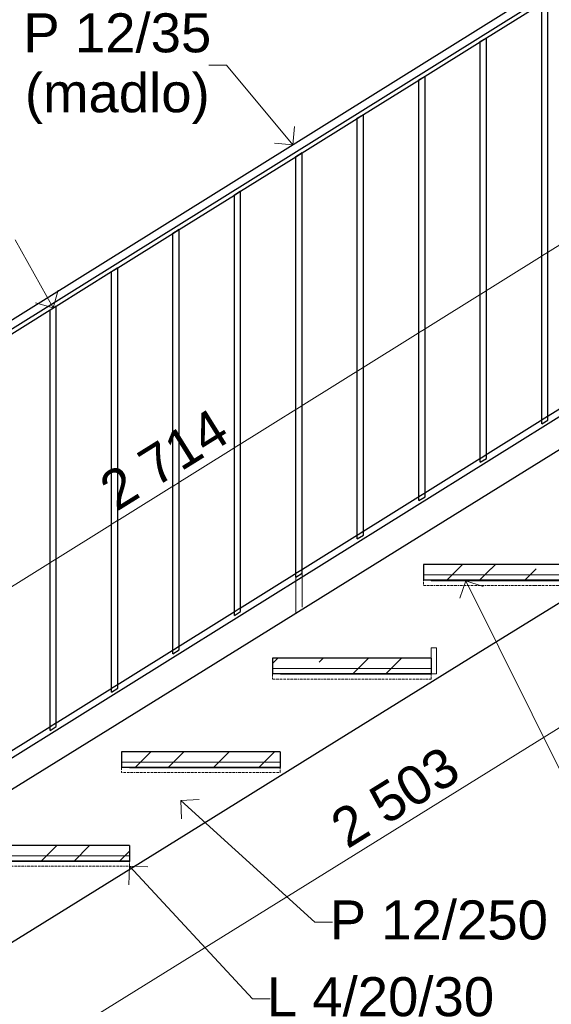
# Model space of a CAD drawing. Header units: millimetres. Extents: x -11934 to 16012, y -44210 to -5230.
# Tile 3 of 7: x 12135 to 13157, y -42718 to -40824. Entities that reach past the tile are written whole.
import ezdxf

# ---------------------------------------------------------------- set-up
doc = ezdxf.new("R2010")
doc.units = ezdxf.units.MM
doc.header["$MEASUREMENT"] = 0
for name, pattern in [('Wipeout_Contour', [1000, 0, -1000]), ('Čerchovaná S', [3.5, 1.5, -0.85, 0.3, -0.85]), ('čárkovaná 3', [1.5, 1, -0.5])]:
    doc.linetypes.add(name, pattern=pattern)
for name, color, linetype in [('A-A4_POHLED ZÁPADNÍ_1_Anotace - SP', 7, 'Continuous'), ('A-A4_POHLED ZÁPADNÍ_1_Interiér - schodiště', 7, 'Continuous'), ('A-A4_POHLED ZÁPADNÍ_1_Kresby a obrázky', 7, 'Continuous'), ('A-A4_POHLED ZÁPADNÍ_1_Kóty - SP', 7, 'Continuous'), ('A-A4_POHLED ZÁPADNÍ_1_Nové_Interiér - schodiště', 7, 'Continuous'), ('A-A4_POHLED ZÁPADNÍ_1_Nové_Konstrukce – Dělicí čáry vrstev', 7, 'Continuous'), ('A-A4_POHLED ZÁPADNÍ_1_Nové_Výplně - Povrchové', 7, 'Continuous'), ('A-A4_POHLED ZÁPADNÍ_1_Nové_Výplně – Řezové', 7, 'Continuous')]:
    doc.layers.add(name, color=color, linetype=linetype)
doc.styles.add('GENEROVANÝ_STYL_1', font='txt')
doc.styles.add('GENEROVANÝ_STYL_2', font='txt')
pattern_1 = [(45, (22541.76, -43182.14), (-79.5495, 79.5495), []), (45, (22515.24, -43155.62), (-79.5495, 79.5495), [])]

# ---------------------------------------------------------------- blocks, each defined once
blk = doc.blocks.new('*X3', base_point=(10348.1, -44372))
at = {"layer": 'A-A4_POHLED ZÁPADNÍ_1_Nové_Výplně – Řezové', "color": 21, "linetype": 'Continuous', "lineweight": 20, "true_color": 0xffaaaa}
for p, q in [((12089, -42442), (12119, -42412)), ((12176.1, -42442), (12206.1, -42412)), ((12239.4, -42442), (12269.4, -42412)), ((12326.5, -42442), (12345.7, -42422.8))]:
    blk.add_line(p, q, dxfattribs=at)
blk = doc.blocks.new('*X4', base_point=(10348.1, -44372))
at = {"layer": 'A-A4_POHLED ZÁPADNÍ_1_Nové_Výplně – Řezové', "color": 21, "linetype": 'Continuous', "lineweight": 20, "true_color": 0xffaaaa}
for p, q in [((12356.9, -42262), (12386.9, -42232)), ((12420.1, -42262), (12447, -42235.1)), ((12447, -42235.1), (12450.1, -42232)), ((12507.3, -42262), (12537.3, -42232)), ((12594.4, -42262), (12624.4, -42232))]:
    blk.add_line(p, q, dxfattribs=at)
blk = doc.blocks.new('*X5', base_point=(10348.1, -44372))
at = {"layer": 'A-A4_POHLED ZÁPADNÍ_1_Nové_Výplně – Řezové', "color": 21, "linetype": 'Continuous', "lineweight": 20, "true_color": 0xffaaaa}
for p, q in [((12620.7, -42062.2), (12630.9, -42052)), ((12710.4, -42059.5), (12717.5, -42052.5)), ((12775.1, -42082), (12805.1, -42052)), ((12838.4, -42082), (12868.4, -42052))]:
    blk.add_line(p, q, dxfattribs=at)
blk = doc.blocks.new('*X6', base_point=(10348.1, -44372))
at = {"layer": 'A-A4_POHLED ZÁPADNÍ_1_Nové_Výplně – Řezové', "color": 21, "linetype": 'Continuous', "lineweight": 20, "true_color": 0xffaaaa}
for p, q in [((12977.9, -41880), (12985.9, -41872)), ((13041.1, -41880), (13049.1, -41872)), ((12955.9, -41902), (12977.9, -41880)), ((13018.4, -41902), (13040.4, -41880)), ((13105.5, -41902), (13127.5, -41880)), ((13193.4, -41902), (13215.4, -41880)), ((13215.4, -41880), (13215.7, -41879.7))]:
    blk.add_line(p, q, dxfattribs=at)

msp = doc.modelspace()

# ---------------------------------------------------------------- linework, layer by layer
at = {"layer": 'A-A4_POHLED ZÁPADNÍ_1_Anotace - SP', "color": 154, "linetype": 'Continuous', "lineweight": 13}
msp.add_line((12582.4, -42707), (12616.4, -42707), dxfattribs=at)

# ---------------------------------------------------------------- texts
at = {"layer": 'A-A4_POHLED ZÁPADNÍ_1_Anotace - SP', "color": 154, "linetype": 'Continuous', "lineweight": 13, "insert": (12828.3, -42703.4), "char_height": 75, "attachment_point": 5, "style": 'GENEROVANÝ_STYL_1'}
msp.add_mtext('\\A1;{\\pqc;\\fArial|b0|i0|c238|p38;L 4/20/30}', dxfattribs=at)

# ---------------------------------------------------------------- wipeouts: each hides what was drawn before it
at = {"color": 254, "linetype": 'Wipeout_Contour', "lineweight": 0, "ltscale": 214728.00957}
msp.add_wipeout([(11470.7, -41806.9), (11478.6, -41819.6), (13758.9, -40397), (13754.5, -40397), (13754.5, -40382)], dxfattribs=at).dxf.layer = 'A-A4_POHLED ZÁPADNÍ_1_Nové_Výplně - Povrchové'

# ---------------------------------------------------------------- next in the draw order: wipeouts: each hides what was drawn before it
at = {"color": 254, "linetype": 'Wipeout_Contour', "lineweight": 0, "ltscale": 3327915.67729991}
msp.add_wipeout([(11602.8, -42552.4), (11480.7, -42628.6), (11480.7, -42642.7), (13744.6, -41230.3), (13744.6, -41216.1), (13622.5, -41292.3), (13622.5, -41299.4), (13610.5, -41306.9), (13610.5, -41299.8), (13504.4, -41366), (13504.4, -41373.1), (13492.4, -41380.6), (13492.4, -41373.5), (13386.3, -41439.7), (13386.3, -41446.7), (13374.3, -41454.2), (13374.3, -41447.2), (13268.2, -41513.4), (13268.2, -41520.4), (13256.2, -41527.9), (13256.2, -41520.8), (13150.1, -41587), (13150.1, -41594.1), (13138.1, -41601.6), (13138.1, -41594.5), (13032, -41660.7), (13032, -41667.8), (13020, -41675.3), (13020, -41668.2), (12913.9, -41734.4), (12913.9, -41741.5), (12901.9, -41749), (12901.9, -41741.9), (12795.8, -41808.1), (12795.8, -41815.2), (12783.8, -41822.6), (12783.8, -41815.6), (12677.7, -41881.8), (12677.7, -41888.8), (12665.7, -41896.3), (12665.7, -41889.3), (12559.6, -41955.5), (12559.6, -41962.5), (12547.6, -41970), (12547.6, -41962.9), (12441.5, -42029.1), (12441.5, -42036.2), (12429.5, -42043.7), (12429.5, -42036.6), (12323.4, -42102.8), (12323.4, -42109.9), (12311.4, -42117.4), (12311.4, -42110.3), (12205.3, -42176.5), (12205.3, -42183.6), (12193.3, -42191.1), (12193.3, -42184), (12087.2, -42250.2), (12087.2, -42257.3), (12075.2, -42264.7), (12075.2, -42257.7), (11969.1, -42323.9), (11969.1, -42330.9), (11957.1, -42338.4), (11957.1, -42331.3), (11851, -42397.5), (11851, -42404.6), (11839, -42412.1), (11839, -42405), (11732.9, -42471.2), (11732.9, -42478.3), (11720.9, -42485.8), (11720.9, -42478.7), (11614.8, -42544.9), (11614.8, -42552), (11602.8, -42559.5)], dxfattribs=at).dxf.layer = 'A-A4_POHLED ZÁPADNÍ_1_Nové_Výplně - Povrchové'

# ---------------------------------------------------------------- next in the draw order: linework, layer by layer
at = {"layer": 'A-A4_POHLED ZÁPADNÍ_1_Anotace - SP', "color": 154, "linetype": 'Continuous', "lineweight": 13}
for p, q in [((12444.5, -42325.5), (12479.8, -42323.8)), ((12444.5, -42325.5), (12702.1, -42559.4)), ((12444.5, -42325.5), (12446.2, -42360.8)), ((12702.1, -42559.4), (12736.1, -42559.4))]:
    msp.add_line(p, q, dxfattribs=at)
at = {"layer": 'A-A4_POHLED ZÁPADNÍ_1_Interiér - schodiště', "color": 92, "linetype": 'Continuous', "lineweight": 13, "true_color": 0x00d700}
for p, q in [((12935.8, -42032), (12925.7, -42032)), ((12935.8, -42082), (12935.8, -42032))]:
    msp.add_line(p, q, dxfattribs=at)
at = {"layer": 'A-A4_POHLED ZÁPADNÍ_1_Nové_Interiér - schodiště', "color": 1, "linetype": 'Continuous', "lineweight": 25}
msp.add_line((11856.1, -42761.9), (12146.1, -42581.9), dxfattribs=at)

# ---------------------------------------------------------------- next in the draw order: texts
at = {"layer": 'A-A4_POHLED ZÁPADNÍ_1_Anotace - SP', "color": 154, "linetype": 'Continuous', "lineweight": 13, "insert": (12940.5, -42555.8), "char_height": 75, "attachment_point": 5, "style": 'GENEROVANÝ_STYL_1'}
msp.add_mtext('\\A1;{\\pqc;\\fArial|b0|i0|c238|p38;P \\fArial|b0|i0|c238|p38;12\\fArial|b0|i0|c238|p38;/250}', dxfattribs=at)
at = {"layer": 'A-A4_POHLED ZÁPADNÍ_1_Kóty - SP', "color": 154, "linetype": 'Continuous', "lineweight": 13, "insert": (12765.2, -42420.7), "char_height": 75, "width": 256.457, "attachment_point": 7, "rotation": 31.8274, "style": 'GENEROVANÝ_STYL_2'}
msp.add_mtext('\\A1;{\\pql;\\fArial|b0|i0|c0|p38;2\xa0503}', dxfattribs=at)

# ---------------------------------------------------------------- next in the draw order: wipeouts: each hides what was drawn before it
at = {"color": 254, "linetype": 'Wipeout_Contour', "lineweight": 0, "ltscale": 172959.317571}
msp.add_wipeout([(13138.1, -41601.6), (13150.1, -41594.1), (13150.1, -40785.3), (13138.1, -40792.8)], dxfattribs=at).dxf.layer = 'A-A4_POHLED ZÁPADNÍ_1_Nové_Výplně - Povrchové'
at = {"color": 254, "linetype": 'Wipeout_Contour', "lineweight": 0, "ltscale": 173097.325042}
msp.add_wipeout([(13020, -41675.3), (13032, -41667.8), (13032, -40859), (13020, -40866.5)], dxfattribs=at).dxf.layer = 'A-A4_POHLED ZÁPADNÍ_1_Nové_Výplně - Povrchové'
at = {"color": 254, "linetype": 'Wipeout_Contour', "lineweight": 0, "ltscale": 173237.012311}
msp.add_wipeout([(12901.9, -41749), (12913.9, -41741.5), (12913.9, -40932.7), (12901.9, -40940.2)], dxfattribs=at).dxf.layer = 'A-A4_POHLED ZÁPADNÍ_1_Nové_Výplně - Povrchové'
at = {"color": 254, "linetype": 'Wipeout_Contour', "lineweight": 0, "ltscale": 173378.375317}
msp.add_wipeout([(12783.8, -41822.6), (12795.8, -41815.2), (12795.8, -41006.4), (12783.8, -41013.9)], dxfattribs=at).dxf.layer = 'A-A4_POHLED ZÁPADNÍ_1_Nové_Výplně - Povrchové'
at = {"color": 254, "linetype": 'Wipeout_Contour', "lineweight": 0, "ltscale": 173521.409966}
msp.add_wipeout([(12665.7, -41896.3), (12677.7, -41888.8), (12677.7, -41080), (12665.7, -41087.5)], dxfattribs=at).dxf.layer = 'A-A4_POHLED ZÁPADNÍ_1_Nové_Výplně - Povrchové'
at = {"color": 254, "linetype": 'Wipeout_Contour', "lineweight": 0, "ltscale": 173666.112127}
msp.add_wipeout([(12547.6, -41970), (12559.6, -41962.5), (12559.6, -41153.7), (12547.6, -41161.2)], dxfattribs=at).dxf.layer = 'A-A4_POHLED ZÁPADNÍ_1_Nové_Výplně - Povrchové'
at = {"color": 254, "linetype": 'Wipeout_Contour', "lineweight": 0, "ltscale": 173812.477636}
msp.add_wipeout([(12429.5, -42043.7), (12441.5, -42036.2), (12441.5, -41227.4), (12429.5, -41234.9)], dxfattribs=at).dxf.layer = 'A-A4_POHLED ZÁPADNÍ_1_Nové_Výplně - Povrchové'
at = {"color": 254, "linetype": 'Wipeout_Contour', "lineweight": 0, "ltscale": 173960.502293}
msp.add_wipeout([(12311.4, -42117.4), (12323.4, -42109.9), (12323.4, -41301.1), (12311.4, -41308.6)], dxfattribs=at).dxf.layer = 'A-A4_POHLED ZÁPADNÍ_1_Nové_Výplně - Povrchové'
at = {"color": 254, "linetype": 'Wipeout_Contour', "lineweight": 0, "ltscale": 174110.181868}
msp.add_wipeout([(12193.3, -42191.1), (12205.3, -42183.6), (12205.3, -41374.8), (12193.3, -41382.3)], dxfattribs=at).dxf.layer = 'A-A4_POHLED ZÁPADNÍ_1_Nové_Výplně - Povrchové'
at = {"color": 254, "linetype": 'Wipeout_Contour', "lineweight": 0, "ltscale": 175507.761461}
msp.add_wipeout([(12910.7, -41902), (13215.7, -41902), (13215.7, -41872), (12910.7, -41872)], dxfattribs=at).dxf.layer = 'A-A4_POHLED ZÁPADNÍ_1_Nové_Výplně – Řezové'
at = {"color": 254, "linetype": 'Wipeout_Contour', "lineweight": 0, "ltscale": 175854.720084}
msp.add_wipeout([(12620.7, -42082), (12925.7, -42082), (12925.7, -42052), (12620.7, -42052)], dxfattribs=at).dxf.layer = 'A-A4_POHLED ZÁPADNÍ_1_Nové_Výplně – Řezové'
at = {"color": 254, "linetype": 'Wipeout_Contour', "lineweight": 0, "ltscale": 176211.573904}
msp.add_wipeout([(12330.7, -42262), (12635.7, -42262), (12635.7, -42232), (12330.7, -42232)], dxfattribs=at).dxf.layer = 'A-A4_POHLED ZÁPADNÍ_1_Nové_Výplně – Řezové'
at = {"color": 254, "linetype": 'Wipeout_Contour', "lineweight": 0, "ltscale": 176578.26293}
msp.add_wipeout([(12040.7, -42442), (12345.7, -42442), (12345.7, -42412), (12040.7, -42412)], dxfattribs=at).dxf.layer = 'A-A4_POHLED ZÁPADNÍ_1_Nové_Výplně – Řezové'

# ---------------------------------------------------------------- next in the draw order: linework, layer by layer
at = {"layer": 'A-A4_POHLED ZÁPADNÍ_1_Interiér - schodiště', "color": 151, "linetype": 'Continuous', "lineweight": 13, "true_color": 0x80c2ff}
for p, q in [((12910.7, -41891.8), (12910.7, -41902)), ((13215.7, -41891.8), (12910.7, -41891.8)), ((12620.7, -42071.8), (12620.7, -42082)), ((12925.7, -42071.8), (12620.7, -42071.8)), ((12330.7, -42251.8), (12330.7, -42262)), ((12635.7, -42251.8), (12330.7, -42251.8)), ((12345.7, -42431.8), (12040.7, -42431.8))]:
    msp.add_line(p, q, dxfattribs=at)
at = {"layer": 'A-A4_POHLED ZÁPADNÍ_1_Interiér - schodiště', "color": 151, "linetype": 'Čerchovaná S', "lineweight": 13, "true_color": 0x80c2ff}
for p, q in [((12910.7, -41902), (12910.7, -41912.1)), ((12620.7, -42082), (12620.7, -42092.1)), ((12330.7, -42262), (12330.7, -42272.1))]:
    msp.add_line(p, q, dxfattribs=at)
at = {"layer": 'A-A4_POHLED ZÁPADNÍ_1_Kresby a obrázky', "color": 1, "linetype": 'čárkovaná 3', "lineweight": 13}
for p, q in [((12665.7, -41889.3), (12665.7, -41964.8)), ((12677.7, -41888.8), (12677.7, -41953.8))]:
    msp.add_line(p, q, dxfattribs=at)
at = {"layer": 'A-A4_POHLED ZÁPADNÍ_1_Nové_Interiér - schodiště', "color": 1, "linetype": 'Continuous', "lineweight": 25}
for p, q in [((12910.7, -41872), (12910.7, -41902)), ((13215.7, -41872), (12910.7, -41872)), ((12665.7, -41896.3), (12677.7, -41888.8)), ((12677.7, -41888.8), (12677.7, -41881.8)), ((12547.6, -41970), (12559.6, -41962.5)), ((12559.6, -41962.5), (12559.6, -41955.5)), ((12304.3, -42189.5), (12594.3, -42009.5)), ((12441.5, -42036.2), (12441.5, -42029.1)), ((12429.5, -42043.7), (12441.5, -42036.2)), ((12620.7, -42052), (12620.7, -42082)), ((12925.7, -42052), (12620.7, -42052)), ((12323.4, -42109.9), (12323.4, -42102.8)), ((12311.4, -42117.4), (12323.4, -42109.9)), ((12205.3, -42183.6), (12205.3, -42176.5)), ((12014.3, -42369.5), (12304.3, -42189.5)), ((12193.3, -42191.1), (12205.3, -42183.6)), ((12330.7, -42232), (12330.7, -42262)), ((12635.7, -42232), (12330.7, -42232)), ((12345.7, -42412), (12040.7, -42412))]:
    msp.add_line(p, q, dxfattribs=at)

# ---------------------------------------------------------------- next in the draw order: block references
at = {"layer": 'A-A4_POHLED ZÁPADNÍ_1_Interiér - schodiště', "color": 9, "linetype": 'Continuous', "lineweight": 13}
for name in ['*X6', '*X5', '*X4', '*X3']:
    msp.add_blockref(name, (10348.1, -44372), dxfattribs=at)

# ---------------------------------------------------------------- next in the draw order: wipeouts: each hides what was drawn before it
at = {"color": 254, "linetype": 'Wipeout_Contour', "lineweight": 0, "ltscale": 3571566.342677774}
msp.add_wipeout([(11467.5, -41821.8), (11470.7, -41826.9), (11479.7, -41821.3), (11480.7, -41820.6), (11480.7, -41827.7), (11602.8, -41751.5), (11602.8, -41750.7), (11614.8, -41743.2), (11614.8, -41744.1), (11720.9, -41677.9), (11720.9, -41677), (11732.9, -41669.5), (11732.9, -41670.4), (11839, -41604.2), (11839, -41603.3), (11851, -41595.8), (11851, -41596.7), (11957.1, -41530.5), (11957.1, -41529.6), (11969.1, -41522.1), (11969.1, -41523), (12075.2, -41456.8), (12075.2, -41455.9), (12087.2, -41448.5), (12087.2, -41449.3), (12193.3, -41383.1), (12193.3, -41382.3), (12205.3, -41374.8), (12205.3, -41375.6), (12311.4, -41309.4), (12311.4, -41308.6), (12323.4, -41301.1), (12323.4, -41302), (12429.5, -41235.8), (12429.5, -41234.9), (12441.5, -41227.4), (12441.5, -41228.3), (12547.6, -41162.1), (12547.6, -41161.2), (12559.6, -41153.7), (12559.6, -41154.6), (12665.7, -41088.4), (12665.7, -41087.5), (12677.7, -41080), (12677.7, -41080.9), (12783.8, -41014.7), (12783.8, -41013.9), (12795.8, -41006.4), (12795.8, -41007.2), (12901.9, -40941), (12901.9, -40940.2), (12913.9, -40932.7), (12913.9, -40933.5), (13020, -40867.4), (13020, -40866.5), (13032, -40859), (13032, -40859.9), (13138.1, -40793.7), (13138.1, -40792.8), (13150.1, -40785.3), (13150.1, -40786.2), (13256.2, -40720), (13256.2, -40719.1), (13268.2, -40711.6), (13268.2, -40712.5), (13374.3, -40646.3), (13374.3, -40645.4), (13386.3, -40638), (13386.3, -40638.8), (13492.4, -40572.6), (13492.4, -40571.8), (13504.4, -40564.3), (13504.4, -40565.1), (13610.5, -40498.9), (13610.5, -40498.1), (13622.5, -40490.6), (13622.5, -40491.5), (13744.6, -40415.3), (13744.6, -40408.2), (13754.6, -40402), (13753.5, -40400.3), (11478.6, -41819.6), (11476.5, -41816.2)], dxfattribs=at).dxf.layer = 'A-A4_POHLED ZÁPADNÍ_1_Nové_Výplně - Povrchové'

# ---------------------------------------------------------------- next in the draw order: linework, layer by layer
at = {"layer": 'A-A4_POHLED ZÁPADNÍ_1_Anotace - SP', "color": 154, "linetype": 'Continuous', "lineweight": 13}
for p, q in [((12532.5, -40912), (12498.5, -40912)), ((12660.1, -41064.8), (12532.5, -40912)), ((12660.1, -41064.8), (12663.3, -41029.6)), ((12660.1, -41064.8), (12624.9, -41061.6)), ((12199.3, -41378.5), (12126, -41247.4)), ((12199.3, -41378.5), (12208.9, -41344.5)), ((12199.3, -41378.5), (12165.2, -41368.9))]:
    msp.add_line(p, q, dxfattribs=at)
at = {"layer": 'A-A4_POHLED ZÁPADNÍ_1_Nové_Interiér - schodiště', "color": 1, "linetype": 'Continuous', "lineweight": 25}
for p, q in [((13754.5, -40382), (11470.7, -41806.9)), ((13754.6, -40382), (11470.7, -41806.9)), ((13758.9, -40397), (11478.6, -41819.6)), ((13138.1, -40793.7), (13032, -40859.9)), ((13138.1, -41601.6), (13138.1, -40792.8)), ((13138.1, -41594.5), (13138.1, -40793.7)), ((13150.1, -41587), (13150.1, -40786.2)), ((13020, -40867.4), (12913.9, -40933.5)), ((13020, -40866.5), (13032, -40859)), ((13032, -40859.9), (13020, -40867.4)), ((13020, -41675.3), (13020, -40866.5)), ((13020, -41668.2), (13020, -40867.4)), ((13032, -40859.9), (13032, -40859)), ((13032, -41660.7), (13032, -40859.9)), ((12901.9, -40941), (12795.8, -41007.2)), ((12901.9, -40940.2), (12913.9, -40932.7)), ((12913.9, -40933.5), (12901.9, -40941)), ((12901.9, -41749), (12901.9, -40940.2)), ((12901.9, -41741.9), (12901.9, -40941)), ((12913.9, -40933.5), (12913.9, -40932.7)), ((12913.9, -41734.4), (12913.9, -40933.5)), ((12783.8, -41013.9), (12795.8, -41006.4)), ((12795.8, -41007.2), (12795.8, -41006.4)), ((12783.8, -41014.7), (12677.7, -41080.9)), ((12795.8, -41007.2), (12783.8, -41014.7)), ((12783.8, -41822.6), (12783.8, -41013.9)), ((12783.8, -41815.6), (12783.8, -41014.7)), ((12795.8, -41808.1), (12795.8, -41007.2)), ((12665.7, -41087.5), (12677.7, -41080)), ((12677.7, -41080.9), (12665.7, -41088.4)), ((12677.7, -41080.9), (12677.7, -41080)), ((12677.7, -41881.8), (12677.7, -41080.9)), ((12665.7, -41088.4), (12559.6, -41154.6)), ((12665.7, -41896.3), (12665.7, -41087.5)), ((12665.7, -41889.3), (12665.7, -41088.4)), ((12547.6, -41161.2), (12559.6, -41153.7)), ((12559.6, -41154.6), (12547.6, -41162.1)), ((12559.6, -41154.6), (12559.6, -41153.7)), ((12559.6, -41955.5), (12559.6, -41154.6)), ((12547.6, -41162.1), (12441.5, -41228.3)), ((12547.6, -41970), (12547.6, -41161.2)), ((12547.6, -41962.9), (12547.6, -41162.1)), ((12429.5, -41234.9), (12441.5, -41227.4)), ((12441.5, -41228.3), (12429.5, -41235.8)), ((12441.5, -41228.3), (12441.5, -41227.4)), ((12441.5, -42029.1), (12441.5, -41228.3)), ((12429.5, -41235.8), (12323.4, -41302)), ((12429.5, -42043.7), (12429.5, -41234.9)), ((12429.5, -42036.6), (12429.5, -41235.8)), ((12311.4, -41309.4), (12205.3, -41375.6)), ((12311.4, -41308.6), (12323.4, -41301.1)), ((12323.4, -41302), (12311.4, -41309.4)), ((12311.4, -42117.4), (12311.4, -41308.6)), ((12311.4, -42110.3), (12311.4, -41309.5)), ((12323.4, -41302), (12323.4, -41301.1)), ((12323.4, -42102.8), (12323.4, -41302)), ((12193.3, -41383.1), (12087.2, -41449.3)), ((12193.3, -41382.3), (12205.3, -41374.8)), ((12205.3, -41375.6), (12193.3, -41383.1)), ((12193.3, -42191.1), (12193.3, -41382.3)), ((12193.3, -42184), (12193.3, -41383.1)), ((12205.3, -41375.6), (12205.3, -41374.8)), ((12205.3, -42176.5), (12205.3, -41375.6)), ((13150.1, -41594.1), (13150.1, -41587)), ((13138.1, -41601.6), (13150.1, -41594.1)), ((12884.3, -41829.5), (13174.3, -41649.5)), ((13020, -41675.3), (13032, -41667.8)), ((13032, -41667.8), (13032, -41660.7)), ((12901.9, -41749), (12913.9, -41741.5)), ((12913.9, -41741.5), (12913.9, -41734.4)), ((12783.8, -41822.6), (12795.8, -41815.2)), ((12795.8, -41815.2), (12795.8, -41808.1)), ((12594.3, -42009.5), (12884.3, -41829.5))]:
    msp.add_line(p, q, dxfattribs=at)

# ---------------------------------------------------------------- next in the draw order: texts
at = {"layer": 'A-A4_POHLED ZÁPADNÍ_1_Anotace - SP', "color": 154, "linetype": 'Continuous', "lineweight": 13, "insert": (12322.6, -40918.5), "char_height": 75, "attachment_point": 5, "line_spacing_factor": 0.92221, "style": 'GENEROVANÝ_STYL_1'}
msp.add_mtext('\\A1;{\\pqc;\\fArial|b0|i0|c238|p38;P 12/\\fArial|b0|i0|c238|p38;35\\P\\pqc;\\fArial|b0|i0|c238|p38;(madlo)}', dxfattribs=at)
at = {"layer": 'A-A4_POHLED ZÁPADNÍ_1_Kóty - SP', "color": 154, "linetype": 'Continuous', "lineweight": 13, "insert": (12321, -41770.9), "char_height": 75, "width": 256.457, "attachment_point": 7, "rotation": 31.96, "style": 'GENEROVANÝ_STYL_2'}
msp.add_mtext('\\A1;{\\pql;\\fArial|b0|i0|c0|p38;2\xa0714}', dxfattribs=at)

# ---------------------------------------------------------------- next in the draw order: wipeouts: each hides what was drawn before it
at = {"color": 254, "linetype": 'Wipeout_Contour', "lineweight": 0, "ltscale": 175576.025873}
msp.add_wipeout([(12925.9, -41903), (13215.9, -41903), (13215.9, -41902), (12925.9, -41902)], dxfattribs=at).dxf.layer = 'A-A4_POHLED ZÁPADNÍ_1_Nové_Výplně – Řezové'
at = {"color": 254, "linetype": 'Wipeout_Contour', "lineweight": 0, "ltscale": 175922.900142}
msp.add_wipeout([(12635.9, -42083), (12925.9, -42083), (12925.9, -42082), (12635.9, -42082)], dxfattribs=at).dxf.layer = 'A-A4_POHLED ZÁPADNÍ_1_Nové_Výplně – Řezové'
at = {"color": 254, "linetype": 'Wipeout_Contour', "lineweight": 0, "ltscale": 176279.666128}
msp.add_wipeout([(12345.9, -42263), (12635.9, -42263), (12635.9, -42262), (12345.9, -42262)], dxfattribs=at).dxf.layer = 'A-A4_POHLED ZÁPADNÍ_1_Nové_Výplně – Řezové'
at = {"color": 254, "linetype": 'Wipeout_Contour', "lineweight": 0, "ltscale": 176646.263898}
msp.add_wipeout([(12055.9, -42443), (12345.9, -42443), (12345.9, -42442), (12055.9, -42442)], dxfattribs=at).dxf.layer = 'A-A4_POHLED ZÁPADNÍ_1_Nové_Výplně – Řezové'

# ---------------------------------------------------------------- next in the draw order: hatches: boundary and pattern name
at = {"layer": 'A-A4_POHLED ZÁPADNÍ_1_Nové_Výplně – Řezové', "linetype": 'Continuous', "lineweight": 20, "true_color": 0xffaaaa}
h = msp.add_hatch(dxfattribs=at)
h.set_pattern_fill('Kov___ocel_0001', color=21, style=0, pattern_type=2)
h.set_pattern_definition(pattern_1)
h.paths.add_polyline_path([(12925.9, -41903), (13215.9, -41903), (13215.9, -41902), (12925.9, -41902)])
h = msp.add_hatch(dxfattribs=at)
h.set_pattern_fill('Kov___ocel_0001', color=21, style=0, pattern_type=2)
h.set_pattern_definition(pattern_1)
h.paths.add_polyline_path([(12635.9, -42083), (12925.9, -42083), (12925.9, -42082), (12635.9, -42082)])
h = msp.add_hatch(dxfattribs=at)
h.set_pattern_fill('Kov___ocel_0001', color=21, style=0, pattern_type=2)
h.set_pattern_definition(pattern_1)
h.paths.add_polyline_path([(12345.9, -42263), (12635.9, -42263), (12635.9, -42262), (12345.9, -42262)])
h = msp.add_hatch(dxfattribs=at)
h.set_pattern_fill('Kov___ocel_0001', color=21, style=0, pattern_type=2)
h.set_pattern_definition(pattern_1)
h.paths.add_polyline_path([(12055.9, -42443), (12345.9, -42443), (12345.9, -42442), (12055.9, -42442)])

# ---------------------------------------------------------------- next in the draw order: linework, layer by layer
at = {"layer": 'A-A4_POHLED ZÁPADNÍ_1_Anotace - SP', "color": 154, "linetype": 'Continuous', "lineweight": 13}
for p, q in [((12992.1, -41903), (12980.9, -41936.5)), ((12992.1, -41903), (13183.4, -42286.9)), ((12992.1, -41903), (13025.7, -41914.2)), ((12345.7, -42452.1), (12344.4, -42487.5)), ((12345.7, -42452.1), (12582.4, -42707)), ((12345.7, -42452.1), (12381, -42453.4))]:
    msp.add_line(p, q, dxfattribs=at)
at = {"layer": 'A-A4_POHLED ZÁPADNÍ_1_Interiér - schodiště', "color": 151, "linetype": 'Continuous', "lineweight": 13, "true_color": 0x80c2ff}
for p, q in [((12910.7, -41902), (13215.7, -41902)), ((12620.7, -42082), (12925.7, -42082)), ((12925.7, -42082), (12925.7, -42071.8)), ((12635.7, -42262), (12635.7, -42251.8)), ((12330.7, -42262), (12635.7, -42262)), ((12040.7, -42442), (12345.7, -42442)), ((12345.7, -42442), (12345.7, -42431.8))]:
    msp.add_line(p, q, dxfattribs=at)
at = {"layer": 'A-A4_POHLED ZÁPADNÍ_1_Interiér - schodiště', "color": 151, "linetype": 'Čerchovaná S', "lineweight": 13, "true_color": 0x80c2ff}
for p, q in [((13215.7, -41902), (12910.7, -41902)), ((12910.7, -41912.1), (13215.7, -41912.1)), ((12925.7, -42082), (12620.7, -42082)), ((12925.7, -42092.1), (12925.7, -42082)), ((12620.7, -42092.1), (12925.7, -42092.1)), ((12635.7, -42262), (12330.7, -42262)), ((12330.7, -42272.1), (12635.7, -42272.1)), ((12635.7, -42272.1), (12635.7, -42262)), ((12345.7, -42442), (12040.7, -42442)), ((12345.7, -42452.1), (12345.7, -42442)), ((12040.7, -42452.1), (12345.7, -42452.1))]:
    msp.add_line(p, q, dxfattribs=at)
at = {"layer": 'A-A4_POHLED ZÁPADNÍ_1_Interiér - schodiště', "color": 92, "linetype": 'Continuous', "lineweight": 13, "true_color": 0x00d700}
for p, q in [((12925.7, -42032), (12925.7, -42082)), ((12925.7, -42082), (12935.8, -42082))]:
    msp.add_line(p, q, dxfattribs=at)
at = {"layer": 'A-A4_POHLED ZÁPADNÍ_1_Kóty - SP', "color": 154, "linetype": 'Continuous', "lineweight": 13}
for p, q in [((13588.9, -40997.5), (11286.5, -42434)), ((13945.5, -41705.7), (11818.5, -43025.9))]:
    msp.add_line(p, q, dxfattribs=at)
at = {"layer": 'A-A4_POHLED ZÁPADNÍ_1_Nové_Interiér - schodiště', "color": 1, "linetype": 'Continuous', "lineweight": 25}
for p, q in [((13744.6, -41216.1), (11480.7, -42628.6)), ((13744.6, -41230.3), (11480.7, -42642.7)), ((13016.1, -42041.9), (13306.1, -41861.9)), ((12925.9, -41902), (12910.7, -41902)), ((12925.9, -41902), (12925.9, -41903)), ((13215.9, -41903), (12925.9, -41903)), ((12726.1, -42221.9), (13016.1, -42041.9)), ((12925.7, -42052), (12925.7, -42082)), ((12635.9, -42082), (12620.7, -42082)), ((12635.9, -42082), (12635.9, -42083)), ((12925.9, -42083), (12635.9, -42083)), ((12925.9, -42082), (12925.7, -42082)), ((12925.7, -42082), (12925.9, -42083)), ((12436.1, -42401.9), (12726.1, -42221.9)), ((12635.7, -42232), (12635.7, -42262)), ((12345.9, -42262), (12330.7, -42262)), ((12345.9, -42262), (12345.9, -42263)), ((12635.9, -42263), (12345.9, -42263)), ((12635.9, -42262), (12635.7, -42262)), ((12635.7, -42262), (12635.9, -42263)), ((12146.1, -42581.9), (12436.1, -42401.9)), ((12345.7, -42412), (12345.7, -42442)), ((12345.9, -42443), (12055.9, -42443)), ((12345.9, -42442), (12345.7, -42442)), ((12345.7, -42442), (12345.9, -42443))]:
    msp.add_line(p, q, dxfattribs=at)
at = {"layer": 'A-A4_POHLED ZÁPADNÍ_1_Nové_Konstrukce – Dělicí čáry vrstev', "color": 1, "linetype": 'Continuous', "lineweight": 25}
for p, q in [((13215.7, -41902), (12925.9, -41902)), ((12925.7, -42082), (12635.9, -42082)), ((12635.7, -42262), (12345.9, -42262)), ((12345.7, -42442), (12055.9, -42442))]:
    msp.add_line(p, q, dxfattribs=at)

doc.saveas('drawing.dxf')
